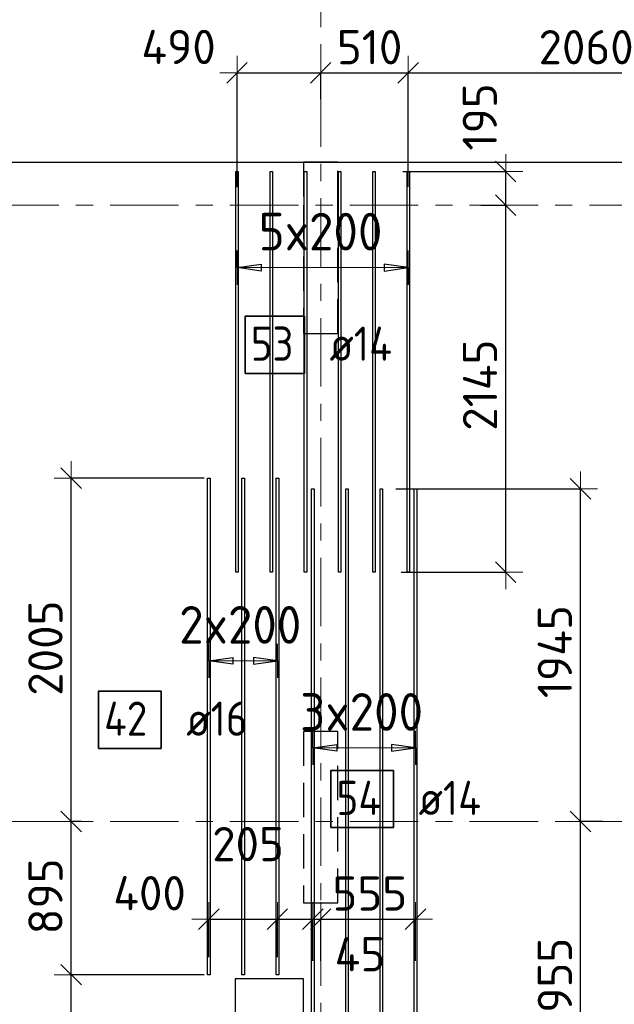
# Model space of a CAD drawing. Header units: metres. Extents: x -38 to 107, y -15 to 21.
# Tile 19 of 89: x 10.84 to 14.32, y 11.73 to 17.48. Entities that reach past the tile are written whole.
import ezdxf

# ---------------------------------------------------------------- set-up
doc = ezdxf.new("R2010")
doc.units = ezdxf.units.M
doc.header["$PDMODE"] = 65
for name, pattern in [('______11', [0.5, 0.4, -0.05, 0, -0.05]), ('______2', [0.27, 0.2, -0.07]), ('______5', [1.1, 0.8, -0.1, 0.1, -0.1])]:
    doc.linetypes.add(name, pattern=pattern)
for name, color, linetype, lineweight in [('XR$2$Осевая линия (1)', 7, '______5', 13), ('XR$2$Размерная линия (1)', 7, 'Continuous', 13), ('XR$3$Перекрытие (1)', 7, 'Continuous', 35), ('XR$3$Размерная линия (1)', 7, 'Continuous', 13)]:
    doc.layers.add(name, color=color, linetype=linetype, lineweight=lineweight)
for name, color, linetype, lineweight, true_color in [('XR$3$Арм.стержн.Доп. Арм верхн.зоны Х', 7, 'Continuous', 35, 0x8c8cff), ('XR$3$Арм.стержн.Доп. Арм. верхн.зоны У', 7, 'Continuous', 35, 0x739641), ('XR$5$Стена_ бетон несущ.', 7, 'Continuous', 70, 0xb4b496)]:
    doc.layers.add(name, color=color, linetype=linetype, lineweight=lineweight, true_color=true_color)
doc.styles.add('ISOCPEUR', font='txt')
doc.dimstyles.new('DIMSTYLE_3', dxfattribs={"dimtxt": 0.2, "dimasz": 0.2, "dimexe": 0, "dimexo": 0, "dimgap": 0.1, "dimtad": 2, "dimdec": 0, "dimlfac": 1000, "dimrnd": 5, "dimzin": 12, "dimdsep": 46, "dimtxsty": 'ISOCPEUR', "dimblk1": 'ALL_ML_STRICH', "dimblk2": 'ALL_ML_STRICH', "dimsah": 1, "dimcen": 0, "dimclrd": 7, "dimclre": 256, "dimclrt": 7, "dimadec": 0, "dimazin": 0, "dimtfac": 1, "dimtdec": 0, "dimtix": 1, "dimtmove": 2, "dimatfit": 3, "dimfxl": 0, "dimtzin": 0, "dimlwd": 0, "dimlwe": -3, "dimarcsym": 0})
doc.dimstyles.new('DIMSTYLE_6', dxfattribs={"dimtxt": 0.2, "dimasz": 0.2, "dimexe": 0, "dimexo": 0, "dimgap": 0.1, "dimtad": 2, "dimdec": 0, "dimlfac": 1000, "dimrnd": 5, "dimzin": 12, "dimdsep": 46, "dimtxsty": 'ISOCPEUR', "dimblk1": 'ALL_ML_STRICH', "dimblk2": 'ALL_ML_STRICH', "dimsah": 1, "dimcen": 0, "dimclrd": 7, "dimclre": 256, "dimclrt": 7, "dimadec": 0, "dimazin": 0, "dimtfac": 1, "dimtdec": 0, "dimtix": 1, "dimtmove": 2, "dimatfit": 3, "dimfxl": 0, "dimtvp": 1.2, "dimtzin": 0, "dimlwd": 0, "dimlwe": -3, "dimarcsym": 0})
doc.dimstyles.new('DIMSTYLE_7', dxfattribs={"dimtxt": 0.2, "dimasz": 0.2, "dimexe": 0, "dimexo": 0, "dimgap": 0.1, "dimtad": 0, "dimdec": 0, "dimlfac": 1000, "dimrnd": 5, "dimzin": 12, "dimdsep": 46, "dimtxsty": 'ISOCPEUR', "dimblk1": 'ALL_ML_STRICH', "dimblk2": 'ALL_ML_STRICH', "dimsah": 1, "dimcen": 0, "dimclrd": 7, "dimclre": 256, "dimclrt": 7, "dimadec": 0, "dimazin": 0, "dimtfac": 1, "dimtdec": 0, "dimtix": 1, "dimtmove": 2, "dimatfit": 3, "dimfxl": 0, "dimtvp": 1.2, "dimtzin": 0, "dimlwd": 0, "dimlwe": -3, "dimarcsym": 0})

# ---------------------------------------------------------------- blocks, each defined once
blk = doc.blocks.new('ALL_ML_STRICH')
at = {"color": 0, "linetype": 'ByBlock', "lineweight": -2}
for p, q in [((-0.3, -0.3), (0.3, 0.3)), ((0, -0.5), (0, 0.5)), ((-1, 0), (0.5, 0))]:
    blk.add_line(p, q, dxfattribs=at)
blk = doc.blocks.new('*D11')
at = {"layer": 'DEFPOINTS', "color": 7, "linetype": 'Continuous', "lineweight": 13, "transparency": 33554687}
for p in [(0.5, 19.5574), (0.5, 19.3768), (61.6, 17.1197)]:
    blk.add_point(p, dxfattribs=at)
at = {"layer": 'XR$2$Размерная линия (1)', "color": 9, "linetype": 'Continuous', "lineweight": -2, "true_color": 0xc7c7c7, "transparency": 33554687}
for p, q in [((0.5, 19.3568), (0.5, 19.5574)), ((61.6, 17.1397), (61.6, 19.5574))]:
    blk.add_line(p, q, dxfattribs=at)
at = {"layer": 'XR$2$Размерная линия (1)', "color": 7, "linetype": 'Continuous', "lineweight": -2, "transparency": 33554687}
blk.add_line((0.5, 19.5574), (61.6, 19.5574), dxfattribs=at)
at = {"layer": 'XR$2$Размерная линия (1)', "color": 7, "linetype": 'Continuous', "lineweight": 13, "transparency": 33554687, "xscale": 0.2, "yscale": 0.2, "zscale": 0.2, "rotation": 180}
blk.add_blockref('ALL_ML_STRICH', (0.5, 19.5574), dxfattribs=at)
at = {"layer": 'XR$2$Размерная линия (1)', "color": 7, "linetype": 'Continuous', "lineweight": 13, "transparency": 33554687, "xscale": 0.2, "yscale": 0.2, "zscale": 0.2}
blk.add_blockref('ALL_ML_STRICH', (61.6, 19.5574), dxfattribs=at)
at = {"layer": 'XR$2$Размерная линия (1)', "color": 7, "linetype": 'Continuous', "lineweight": 13, "transparency": 33554687, "insert": (31.1, 19.7074), "char_height": 0.2, "width": 1, "attachment_point": 5, "style": 'ISOCPEUR'}
blk.add_mtext('\\A1;{61100}', dxfattribs=at)
blk = doc.blocks.new('*D89')
at = {"layer": 'DEFPOINTS', "color": 7, "linetype": 'Continuous', "lineweight": 13, "transparency": 33554687}
for p in [(12.1113, 17.1723), (12.6, 16.9982), (12.1113, 16.4839)]:
    blk.add_point(p, dxfattribs=at)
at = {"layer": 'XR$3$Размерная линия (1)', "color": 9, "linetype": 'Continuous', "lineweight": -2, "true_color": 0xc7c7c7, "transparency": 33554687}
for p, q in [((12.1113, 16.5039), (12.1113, 17.1723)), ((12.6, 17.0182), (12.6, 17.1723))]:
    blk.add_line(p, q, dxfattribs=at)
at = {"layer": 'XR$3$Размерная линия (1)', "color": 7, "linetype": 'Continuous', "lineweight": -2, "transparency": 33554687}
blk.add_line((12.1113, 17.1723), (12.6, 17.1723), dxfattribs=at)
at = {"layer": 'XR$3$Размерная линия (1)', "color": 7, "linetype": 'Continuous', "lineweight": 13, "transparency": 33554687, "xscale": 0.2, "yscale": 0.2, "zscale": 0.2, "rotation": 180}
blk.add_blockref('ALL_ML_STRICH', (12.1113, 17.1723), dxfattribs=at)
at = {"layer": 'XR$3$Размерная линия (1)', "color": 7, "linetype": 'Continuous', "lineweight": 13, "transparency": 33554687, "xscale": 0.2, "yscale": 0.2, "zscale": 0.2}
blk.add_blockref('ALL_ML_STRICH', (12.6, 17.1723), dxfattribs=at)
at = {"layer": 'XR$3$Размерная линия (1)', "color": 7, "linetype": 'Continuous', "lineweight": 13, "transparency": 33554687, "insert": (11.7695, 17.3236), "char_height": 0.2, "width": 0.6, "attachment_point": 5, "style": 'ISOCPEUR'}
blk.add_mtext('\\A1;{490}', dxfattribs=at)
blk = doc.blocks.new('*D90')
at = {"layer": 'DEFPOINTS', "color": 7, "linetype": 'Continuous', "lineweight": 13, "transparency": 33554687}
for p in [(12.6, 17.1723), (12.6, 16.9982), (13.1113, 16.4873)]:
    blk.add_point(p, dxfattribs=at)
at = {"layer": 'XR$3$Размерная линия (1)', "color": 9, "linetype": 'Continuous', "lineweight": -2, "true_color": 0xc7c7c7, "transparency": 33554687}
for p, q in [((12.6, 17.0182), (12.6, 17.1723)), ((13.1113, 16.5073), (13.1113, 17.1723))]:
    blk.add_line(p, q, dxfattribs=at)
at = {"layer": 'XR$3$Размерная линия (1)', "color": 7, "linetype": 'Continuous', "lineweight": -2, "transparency": 33554687}
blk.add_line((12.6, 17.1723), (13.1113, 17.1723), dxfattribs=at)
at = {"layer": 'XR$3$Размерная линия (1)', "color": 7, "linetype": 'Continuous', "lineweight": 13, "transparency": 33554687, "xscale": 0.2, "yscale": 0.2, "zscale": 0.2, "rotation": 180}
blk.add_blockref('ALL_ML_STRICH', (12.6, 17.1723), dxfattribs=at)
at = {"layer": 'XR$3$Размерная линия (1)', "color": 7, "linetype": 'Continuous', "lineweight": 13, "transparency": 33554687, "xscale": 0.2, "yscale": 0.2, "zscale": 0.2}
blk.add_blockref('ALL_ML_STRICH', (13.1113, 17.1723), dxfattribs=at)
at = {"layer": 'XR$3$Размерная линия (1)', "color": 7, "linetype": 'Continuous', "lineweight": 13, "transparency": 33554687, "insert": (12.8857, 17.3223), "char_height": 0.2, "width": 0.6, "attachment_point": 5, "style": 'ISOCPEUR'}
blk.add_mtext('\\A1;{510}', dxfattribs=at)
blk = doc.blocks.new('*D91')
at = {"layer": 'DEFPOINTS', "color": 7, "linetype": 'Continuous', "lineweight": 13, "transparency": 33554687}
for p in [(13.1113, 17.1723), (15.1704, 16.5168), (13.1113, 16.4873)]:
    blk.add_point(p, dxfattribs=at)
at = {"layer": 'XR$3$Размерная линия (1)', "color": 9, "linetype": 'Continuous', "lineweight": -2, "true_color": 0xc7c7c7, "transparency": 33554687}
for p, q in [((13.1113, 16.5073), (13.1113, 17.1723)), ((15.1704, 16.5368), (15.1704, 17.1723))]:
    blk.add_line(p, q, dxfattribs=at)
at = {"layer": 'XR$3$Размерная линия (1)', "color": 7, "linetype": 'Continuous', "lineweight": -2, "transparency": 33554687}
blk.add_line((13.1113, 17.1723), (15.1704, 17.1723), dxfattribs=at)
at = {"layer": 'XR$3$Размерная линия (1)', "color": 7, "linetype": 'Continuous', "lineweight": 13, "transparency": 33554687, "xscale": 0.2, "yscale": 0.2, "zscale": 0.2, "rotation": 180}
blk.add_blockref('ALL_ML_STRICH', (13.1113, 17.1723), dxfattribs=at)
at = {"layer": 'XR$3$Размерная линия (1)', "color": 7, "linetype": 'Continuous', "lineweight": 13, "transparency": 33554687, "xscale": 0.2, "yscale": 0.2, "zscale": 0.2}
blk.add_blockref('ALL_ML_STRICH', (15.1704, 17.1723), dxfattribs=at)
at = {"layer": 'XR$3$Размерная линия (1)', "color": 7, "linetype": 'Continuous', "lineweight": 13, "transparency": 33554687, "insert": (14.1508, 17.3223), "char_height": 0.2, "width": 0.8, "attachment_point": 5, "style": 'ISOCPEUR'}
blk.add_mtext('\\A1;{2060}', dxfattribs=at)
blk = doc.blocks.new('*D93')
at = {"layer": 'DEFPOINTS', "color": 7, "linetype": 'Continuous', "lineweight": 13, "transparency": 33554687}
for p in [(13.5159, 16.4), (13.0496, 14.2565), (13.6809, 14.2565)]:
    blk.add_point(p, dxfattribs=at)
at = {"layer": 'XR$3$Размерная линия (1)', "color": 9, "linetype": 'Continuous', "lineweight": -2, "true_color": 0xc7c7c7, "transparency": 33554687}
for p, q in [((13.5359, 16.4), (13.6809, 16.4)), ((13.0696, 14.2565), (13.6809, 14.2565))]:
    blk.add_line(p, q, dxfattribs=at)
at = {"layer": 'XR$3$Размерная линия (1)', "color": 7, "linetype": 'Continuous', "lineweight": -2, "transparency": 33554687}
blk.add_line((13.6809, 14.2565), (13.6809, 16.4), dxfattribs=at)
at = {"layer": 'XR$3$Размерная линия (1)', "color": 7, "linetype": 'Continuous', "lineweight": 13, "transparency": 33554687, "xscale": 0.2, "yscale": 0.2, "zscale": 0.2}
for p, rotation in [((13.6809, 16.4), 90), ((13.6809, 14.2565), 270)]:
    blk.add_blockref('ALL_ML_STRICH', p, dxfattribs=dict(at, rotation=rotation))
at = {"layer": 'XR$3$Размерная линия (1)', "color": 7, "linetype": 'Continuous', "lineweight": 13, "transparency": 33554687, "insert": (13.5309, 15.3483), "char_height": 0.2, "width": 0.8, "attachment_point": 5, "rotation": 90, "style": 'ISOCPEUR'}
blk.add_mtext('\\A1;{2145}', dxfattribs=at)
blk = doc.blocks.new('*D94')
at = {"layer": 'DEFPOINTS', "color": 7, "linetype": 'Continuous', "lineweight": 13, "transparency": 33554687}
for p in [(13.0598, 16.5965), (13.5159, 16.4), (13.6809, 16.4)]:
    blk.add_point(p, dxfattribs=at)
at = {"layer": 'XR$3$Размерная линия (1)', "color": 9, "linetype": 'Continuous', "lineweight": -2, "true_color": 0xc7c7c7, "transparency": 33554687}
for p, q in [((13.0798, 16.5965), (13.6809, 16.5965)), ((13.5359, 16.4), (13.6809, 16.4))]:
    blk.add_line(p, q, dxfattribs=at)
at = {"layer": 'XR$3$Размерная линия (1)', "color": 7, "linetype": 'Continuous', "lineweight": -2, "transparency": 33554687}
blk.add_line((13.6809, 16.4), (13.6809, 16.5965), dxfattribs=at)
at = {"layer": 'XR$3$Размерная линия (1)', "color": 7, "linetype": 'Continuous', "lineweight": 13, "transparency": 33554687, "xscale": 0.2, "yscale": 0.2, "zscale": 0.2}
for p, rotation in [((13.6809, 16.5965), 90), ((13.6809, 16.4), 270)]:
    blk.add_blockref('ALL_ML_STRICH', p, dxfattribs=dict(at, rotation=rotation))
at = {"layer": 'XR$3$Размерная линия (1)', "color": 7, "linetype": 'Continuous', "lineweight": 13, "transparency": 33554687, "insert": (13.5296, 16.915), "char_height": 0.2, "width": 0.6, "attachment_point": 5, "rotation": 90, "style": 'ISOCPEUR'}
blk.add_mtext('\\A1;{195}', dxfattribs=at)
blk = doc.blocks.new('*D95')
at = {"layer": 'DEFPOINTS', "color": 7, "linetype": 'Continuous', "lineweight": 13, "transparency": 33554687}
for p in [(14.2275, 12.8), (13.011, 10.843), (14.1181, 10.843)]:
    blk.add_point(p, dxfattribs=at)
at = {"layer": 'XR$3$Размерная линия (1)', "color": 9, "linetype": 'Continuous', "lineweight": -2, "true_color": 0xc7c7c7, "transparency": 33554687}
for p, q in [((14.2475, 12.8), (14.1181, 12.8)), ((13.031, 10.843), (14.1181, 10.843))]:
    blk.add_line(p, q, dxfattribs=at)
at = {"layer": 'XR$3$Размерная линия (1)', "color": 7, "linetype": 'Continuous', "lineweight": -2, "transparency": 33554687}
blk.add_line((14.1181, 10.843), (14.1181, 12.8), dxfattribs=at)
at = {"layer": 'XR$3$Размерная линия (1)', "color": 7, "linetype": 'Continuous', "lineweight": 13, "transparency": 33554687, "xscale": 0.2, "yscale": 0.2, "zscale": 0.2}
for p, rotation in [((14.1181, 12.8), 90), ((14.1181, 10.843), 270)]:
    blk.add_blockref('ALL_ML_STRICH', p, dxfattribs=dict(at, rotation=rotation))
at = {"layer": 'XR$3$Размерная линия (1)', "color": 7, "linetype": 'Continuous', "lineweight": 13, "transparency": 33554687, "insert": (13.9681, 11.8515), "char_height": 0.2, "width": 0.8, "attachment_point": 5, "rotation": 90, "style": 'ISOCPEUR'}
blk.add_mtext('\\A1;{1955}', dxfattribs=at)
blk = doc.blocks.new('*D96')
at = {"layer": 'DEFPOINTS', "color": 7, "linetype": 'Continuous', "lineweight": 13, "transparency": 33554687}
for p in [(13.0189, 14.743), (14.1181, 12.8), (14.2275, 12.8)]:
    blk.add_point(p, dxfattribs=at)
at = {"layer": 'XR$3$Размерная линия (1)', "color": 9, "linetype": 'Continuous', "lineweight": -2, "true_color": 0xc7c7c7, "transparency": 33554687}
for p, q in [((13.0389, 14.743), (14.1181, 14.743)), ((14.2475, 12.8), (14.1181, 12.8))]:
    blk.add_line(p, q, dxfattribs=at)
at = {"layer": 'XR$3$Размерная линия (1)', "color": 7, "linetype": 'Continuous', "lineweight": -2, "transparency": 33554687}
blk.add_line((14.1181, 12.8), (14.1181, 14.743), dxfattribs=at)
at = {"layer": 'XR$3$Размерная линия (1)', "color": 7, "linetype": 'Continuous', "lineweight": 13, "transparency": 33554687, "xscale": 0.2, "yscale": 0.2, "zscale": 0.2}
for p, rotation in [((14.1181, 14.743), 90), ((14.1181, 12.8), 270)]:
    blk.add_blockref('ALL_ML_STRICH', p, dxfattribs=dict(at, rotation=rotation))
at = {"layer": 'XR$3$Размерная линия (1)', "color": 7, "linetype": 'Continuous', "lineweight": 13, "transparency": 33554687, "insert": (13.9681, 13.7915), "char_height": 0.2, "width": 0.8, "attachment_point": 5, "rotation": 90, "style": 'ISOCPEUR'}
blk.add_mtext('\\A1;{1945}', dxfattribs=at)
blk = doc.blocks.new('*D99')
at = {"layer": 'DEFPOINTS', "color": 7, "linetype": 'Continuous', "lineweight": 13, "transparency": 33554687}
for p in [(11.9389, 11.9047), (11.1417, 11.4121), (12.1931, 11.4121)]:
    blk.add_point(p, dxfattribs=at)
at = {"layer": 'XR$3$Размерная линия (1)', "color": 9, "linetype": 'Continuous', "lineweight": -2, "true_color": 0xc7c7c7, "transparency": 33554687}
for p, q in [((11.9189, 11.9047), (11.1417, 11.9047)), ((12.1731, 11.4121), (11.1417, 11.4121))]:
    blk.add_line(p, q, dxfattribs=at)
at = {"layer": 'XR$3$Размерная линия (1)', "color": 7, "linetype": 'Continuous', "lineweight": -2, "transparency": 33554687}
blk.add_line((11.1417, 11.4121), (11.1417, 11.9047), dxfattribs=at)
at = {"layer": 'XR$3$Размерная линия (1)', "color": 7, "linetype": 'Continuous', "lineweight": 13, "transparency": 33554687, "xscale": 0.2, "yscale": 0.2, "zscale": 0.2}
for p, rotation in [((11.1417, 11.9047), 90), ((11.1417, 11.4121), 270)]:
    blk.add_blockref('ALL_ML_STRICH', p, dxfattribs=dict(at, rotation=rotation))
at = {"layer": 'XR$3$Размерная линия (1)', "color": 7, "linetype": 'Continuous', "lineweight": 13, "transparency": 33554687, "insert": (10.5417, 12.3684), "char_height": 0.2, "width": 0.6, "attachment_point": 5, "rotation": 90, "style": 'ISOCPEUR'}
blk.add_mtext('\\A1;{495}', dxfattribs=at)
blk = doc.blocks.new('*D100')
at = {"layer": 'DEFPOINTS', "color": 7, "linetype": 'Continuous', "lineweight": 13, "transparency": 33554687}
for p in [(11.2228, 12.8), (11.1417, 11.9047), (11.9389, 11.9047)]:
    blk.add_point(p, dxfattribs=at)
at = {"layer": 'XR$3$Размерная линия (1)', "color": 9, "linetype": 'Continuous', "lineweight": -2, "true_color": 0xc7c7c7, "transparency": 33554687}
for p, q in [((11.2028, 12.8), (11.1417, 12.8)), ((11.9189, 11.9047), (11.1417, 11.9047))]:
    blk.add_line(p, q, dxfattribs=at)
at = {"layer": 'XR$3$Размерная линия (1)', "color": 7, "linetype": 'Continuous', "lineweight": -2, "transparency": 33554687}
blk.add_line((11.1417, 11.9047), (11.1417, 12.8), dxfattribs=at)
at = {"layer": 'XR$3$Размерная линия (1)', "color": 7, "linetype": 'Continuous', "lineweight": 13, "transparency": 33554687, "xscale": 0.2, "yscale": 0.2, "zscale": 0.2}
for p, rotation in [((11.1417, 12.8), 90), ((11.1417, 11.9047), 270)]:
    blk.add_blockref('ALL_ML_STRICH', p, dxfattribs=dict(at, rotation=rotation))
at = {"layer": 'XR$3$Размерная линия (1)', "color": 7, "linetype": 'Continuous', "lineweight": 13, "transparency": 33554687, "insert": (10.9917, 12.3624), "char_height": 0.2, "width": 0.6, "attachment_point": 5, "rotation": 90, "style": 'ISOCPEUR'}
blk.add_mtext('\\A1;{895}', dxfattribs=at)
blk = doc.blocks.new('*D101')
at = {"layer": 'DEFPOINTS', "color": 7, "linetype": 'Continuous', "lineweight": 13, "transparency": 33554687}
for p in [(11.9389, 14.8047), (11.1417, 12.8), (11.2228, 12.8)]:
    blk.add_point(p, dxfattribs=at)
at = {"layer": 'XR$3$Размерная линия (1)', "color": 9, "linetype": 'Continuous', "lineweight": -2, "true_color": 0xc7c7c7, "transparency": 33554687}
for p, q in [((11.9189, 14.8047), (11.1417, 14.8047)), ((11.2028, 12.8), (11.1417, 12.8))]:
    blk.add_line(p, q, dxfattribs=at)
at = {"layer": 'XR$3$Размерная линия (1)', "color": 7, "linetype": 'Continuous', "lineweight": -2, "transparency": 33554687}
blk.add_line((11.1417, 12.8), (11.1417, 14.8047), dxfattribs=at)
at = {"layer": 'XR$3$Размерная линия (1)', "color": 7, "linetype": 'Continuous', "lineweight": 13, "transparency": 33554687, "xscale": 0.2, "yscale": 0.2, "zscale": 0.2}
for p, rotation in [((11.1417, 14.8047), 90), ((11.1417, 12.8), 270)]:
    blk.add_blockref('ALL_ML_STRICH', p, dxfattribs=dict(at, rotation=rotation))
at = {"layer": 'XR$3$Размерная линия (1)', "color": 7, "linetype": 'Continuous', "lineweight": 13, "transparency": 33554687, "insert": (10.9917, 13.8124), "char_height": 0.2, "width": 0.8, "attachment_point": 5, "rotation": 90, "style": 'ISOCPEUR'}
blk.add_mtext('\\A1;{2005}', dxfattribs=at)
blk = doc.blocks.new('*D122')
at = {"layer": 'DEFPOINTS', "color": 7, "linetype": 'Continuous', "lineweight": 13, "transparency": 33554687}
for p in [(11.9469, 12.2289), (11.9469, 12.0265), (12.3469, 12.0265)]:
    blk.add_point(p, dxfattribs=at)
at = {"layer": 'XR$3$Размерная линия (1)', "color": 9, "linetype": 'Continuous', "lineweight": -2, "true_color": 0xc7c7c7, "transparency": 33554687}
for p, q in [((11.9469, 12.0065), (11.9469, 12.2289)), ((12.3469, 12.0065), (12.3469, 12.2289))]:
    blk.add_line(p, q, dxfattribs=at)
at = {"layer": 'XR$3$Размерная линия (1)', "color": 7, "linetype": 'Continuous', "lineweight": -2, "transparency": 33554687}
blk.add_line((11.9469, 12.2289), (12.3469, 12.2289), dxfattribs=at)
at = {"layer": 'XR$3$Размерная линия (1)', "color": 7, "linetype": 'Continuous', "lineweight": 13, "transparency": 33554687, "xscale": 0.2, "yscale": 0.2, "zscale": 0.2, "rotation": 180}
blk.add_blockref('ALL_ML_STRICH', (11.9469, 12.2289), dxfattribs=at)
at = {"layer": 'XR$3$Размерная линия (1)', "color": 7, "linetype": 'Continuous', "lineweight": 13, "transparency": 33554687, "xscale": 0.2, "yscale": 0.2, "zscale": 0.2}
blk.add_blockref('ALL_ML_STRICH', (12.3469, 12.2289), dxfattribs=at)
at = {"layer": 'XR$3$Размерная линия (1)', "color": 7, "linetype": 'Continuous', "lineweight": 13, "transparency": 33554687, "insert": (11.5999, 12.3809), "char_height": 0.2, "width": 0.6, "attachment_point": 5, "style": 'ISOCPEUR'}
blk.add_mtext('\\A1;{400}', dxfattribs=at)
blk = doc.blocks.new('*D123')
at = {"layer": 'DEFPOINTS', "color": 7, "linetype": 'Continuous', "lineweight": 13, "transparency": 33554687}
for p in [(12.3469, 12.2289), (12.3469, 12.0265), (12.5539, 12.0057)]:
    blk.add_point(p, dxfattribs=at)
at = {"layer": 'XR$3$Размерная линия (1)', "color": 9, "linetype": 'Continuous', "lineweight": -2, "true_color": 0xc7c7c7, "transparency": 33554687}
for p, q in [((12.3469, 12.0065), (12.3469, 12.2289)), ((12.5539, 11.9857), (12.5539, 12.2289))]:
    blk.add_line(p, q, dxfattribs=at)
at = {"layer": 'XR$3$Размерная линия (1)', "color": 7, "linetype": 'Continuous', "lineweight": -2, "transparency": 33554687}
blk.add_line((12.3469, 12.2289), (12.5539, 12.2289), dxfattribs=at)
at = {"layer": 'XR$3$Размерная линия (1)', "color": 7, "linetype": 'Continuous', "lineweight": 13, "transparency": 33554687, "xscale": 0.2, "yscale": 0.2, "zscale": 0.2, "rotation": 180}
blk.add_blockref('ALL_ML_STRICH', (12.3469, 12.2289), dxfattribs=at)
at = {"layer": 'XR$3$Размерная линия (1)', "color": 7, "linetype": 'Continuous', "lineweight": 13, "transparency": 33554687, "xscale": 0.2, "yscale": 0.2, "zscale": 0.2}
blk.add_blockref('ALL_ML_STRICH', (12.5539, 12.2289), dxfattribs=at)
at = {"layer": 'XR$3$Размерная линия (1)', "color": 7, "linetype": 'Continuous', "lineweight": 13, "transparency": 33554687, "insert": (12.1755, 12.6677), "char_height": 0.2, "width": 0.6, "attachment_point": 5, "style": 'ISOCPEUR'}
blk.add_mtext('\\A1;{205}', dxfattribs=at)
blk = doc.blocks.new('*D124')
at = {"layer": 'DEFPOINTS', "color": 7, "linetype": 'Continuous', "lineweight": 13, "transparency": 33554687}
for p in [(12.5539, 12.2289), (12.5539, 12.0057), (12.6, 12.0057)]:
    blk.add_point(p, dxfattribs=at)
at = {"layer": 'XR$3$Размерная линия (1)', "color": 9, "linetype": 'Continuous', "lineweight": -2, "true_color": 0xc7c7c7, "transparency": 33554687}
for p, q in [((12.5539, 11.9857), (12.5539, 12.2289)), ((12.6, 11.9857), (12.6, 12.2289))]:
    blk.add_line(p, q, dxfattribs=at)
at = {"layer": 'XR$3$Размерная линия (1)', "color": 7, "linetype": 'Continuous', "lineweight": -2, "transparency": 33554687}
blk.add_line((12.5539, 12.2289), (12.6, 12.2289), dxfattribs=at)
at = {"layer": 'XR$3$Размерная линия (1)', "color": 7, "linetype": 'Continuous', "lineweight": 13, "transparency": 33554687, "xscale": 0.2, "yscale": 0.2, "zscale": 0.2}
blk.add_blockref('ALL_ML_STRICH', (12.6, 12.2289), dxfattribs=at)
at = {"layer": 'XR$3$Размерная линия (1)', "color": 7, "linetype": 'Continuous', "lineweight": 13, "transparency": 33554687, "xscale": 0.2, "yscale": 0.2, "zscale": 0.2, "rotation": 180}
blk.add_blockref('ALL_ML_STRICH', (12.5539, 12.2289), dxfattribs=at)
at = {"layer": 'XR$3$Размерная линия (1)', "color": 7, "linetype": 'Continuous', "lineweight": 13, "transparency": 33554687, "insert": (12.8292, 12.0244), "char_height": 0.2, "width": 0.4, "attachment_point": 5, "style": 'ISOCPEUR'}
blk.add_mtext('\\A1;{45}', dxfattribs=at)
blk = doc.blocks.new('*D125')
at = {"layer": 'DEFPOINTS', "color": 7, "linetype": 'Continuous', "lineweight": 13, "transparency": 33554687}
for p in [(12.6, 12.2289), (12.6, 12.0057), (13.1539, 12.0057)]:
    blk.add_point(p, dxfattribs=at)
at = {"layer": 'XR$3$Размерная линия (1)', "color": 9, "linetype": 'Continuous', "lineweight": -2, "true_color": 0xc7c7c7, "transparency": 33554687}
for p, q in [((12.6, 11.9857), (12.6, 12.2289)), ((13.1539, 11.9857), (13.1539, 12.2289))]:
    blk.add_line(p, q, dxfattribs=at)
at = {"layer": 'XR$3$Размерная линия (1)', "color": 7, "linetype": 'Continuous', "lineweight": -2, "transparency": 33554687}
blk.add_line((12.6, 12.2289), (13.1539, 12.2289), dxfattribs=at)
at = {"layer": 'XR$3$Размерная линия (1)', "color": 7, "linetype": 'Continuous', "lineweight": 13, "transparency": 33554687, "xscale": 0.2, "yscale": 0.2, "zscale": 0.2, "rotation": 180}
blk.add_blockref('ALL_ML_STRICH', (12.6, 12.2289), dxfattribs=at)
at = {"layer": 'XR$3$Размерная линия (1)', "color": 7, "linetype": 'Continuous', "lineweight": 13, "transparency": 33554687, "xscale": 0.2, "yscale": 0.2, "zscale": 0.2}
blk.add_blockref('ALL_ML_STRICH', (13.1539, 12.2289), dxfattribs=at)
at = {"layer": 'XR$3$Размерная линия (1)', "color": 7, "linetype": 'Continuous', "lineweight": 13, "transparency": 33554687, "insert": (12.887, 12.3789), "char_height": 0.2, "width": 0.6, "attachment_point": 5, "style": 'ISOCPEUR'}
blk.add_mtext('\\A1;{555}', dxfattribs=at)

msp = doc.modelspace()

# ---------------------------------------------------------------- linework, layer by layer
at = {"layer": 'XR$2$Осевая линия (1)', "color": 253, "linetype": '______11', "lineweight": 13, "true_color": 0xa0a0a0, "transparency": 33554687}
for p, q in [((12.6, 8.34), (12.6, 19.78)), ((-2.63, 16.4), (62.6, 16.4)), ((-2.63, 12.8), (62.6, 12.8))]:
    msp.add_line(p, q, dxfattribs=at)
at = {"layer": 'XR$3$Арм.стержн.Доп. Арм верхн.зоны Х', "color": 253, "linetype": 'Continuous', "lineweight": -3, "true_color": 0xa0a0a0, "transparency": 33554687}
for p, q in [((12.1113, 16.035), (12.1113, 16.135)), ((13.1113, 16.035), (13.1113, 16.135)), ((12.1113, 16.035), (12.1113, 15.935)), ((13.1113, 16.035), (13.1113, 15.935)), ((12.5539, 13.2297), (12.5539, 13.3297)), ((13.1539, 13.2297), (13.1539, 13.3297)), ((12.5539, 13.2297), (12.5539, 13.1297)), ((13.1539, 13.2297), (13.1539, 13.1297))]:
    msp.add_line(p, q, dxfattribs=at)
at = {"layer": 'XR$3$Арм.стержн.Доп. Арм верхн.зоны Х', "color": 7, "linetype": 'Continuous', "lineweight": 25, "transparency": 33554687}
for p, q in [((12.1113, 16.035), (12.2513, 16.055)), ((12.2513, 16.055), (12.2513, 16.015)), ((13.1113, 16.035), (12.9713, 16.055)), ((12.9713, 16.055), (12.9713, 16.015)), ((12.2513, 16.015), (12.1113, 16.035)), ((12.9713, 16.015), (13.1113, 16.035)), ((12.5539, 13.2297), (12.6939, 13.2497)), ((12.6939, 13.2097), (12.5539, 13.2297)), ((12.6939, 13.2497), (12.6939, 13.2097)), ((13.1539, 13.2297), (13.0139, 13.2497)), ((13.0139, 13.2497), (13.0139, 13.2097)), ((13.0139, 13.2097), (13.1539, 13.2297))]:
    msp.add_line(p, q, dxfattribs=at)
at = {"layer": 'XR$3$Арм.стержн.Доп. Арм верхн.зоны Х', "color": 7, "linetype": 'Continuous', "lineweight": 13, "transparency": 33554687}
for p, q in [((12.1113, 16.035), (12.1113, 16.035)), ((12.1113, 16.035), (13.1113, 16.035)), ((13.1113, 16.035), (13.1113, 16.035)), ((12.5539, 13.2297), (12.5539, 13.2297)), ((12.5539, 13.2297), (13.1539, 13.2297)), ((13.1539, 13.2297), (13.1539, 13.2297))]:
    msp.add_line(p, q, dxfattribs=at)
at = {"layer": 'XR$3$Арм.стержн.Доп. Арм верхн.зоны Х', "color": 7, "linetype": 'Continuous', "lineweight": 25, "transparency": 33554687}
for points in [[(12.1043, 14.2565), (12.1043, 16.5965), (12.1183, 16.5965), (12.1183, 14.2565), (12.1043, 14.2565)], [(12.3043, 14.2565), (12.3043, 16.5965), (12.3183, 16.5965), (12.3183, 14.2565), (12.3043, 14.2565)], [(12.5043, 14.2565), (12.5043, 16.5965), (12.5183, 16.5965), (12.5183, 14.2565), (12.5043, 14.2565)], [(12.7043, 14.2565), (12.7043, 16.5965), (12.7183, 16.5965), (12.7183, 14.2565), (12.7043, 14.2565)], [(12.9043, 14.2565), (12.9043, 16.5965), (12.9183, 16.5965), (12.9183, 14.2565), (12.9043, 14.2565)], [(13.1043, 14.2565), (13.1043, 16.5965), (13.1183, 16.5965), (13.1183, 14.2565), (13.1043, 14.2565)], [(12.5469, 10.843), (12.5469, 14.743), (12.5609, 14.743), (12.5609, 10.843), (12.5469, 10.843)], [(12.7469, 10.843), (12.7469, 14.743), (12.7609, 14.743), (12.7609, 10.843), (12.7469, 10.843)], [(12.9469, 10.843), (12.9469, 14.743), (12.9609, 14.743), (12.9609, 10.843), (12.9469, 10.843)], [(13.1469, 10.843), (13.1469, 14.743), (13.1609, 14.743), (13.1609, 10.843), (13.1469, 10.843)]]:
    msp.add_lwpolyline(points, dxfattribs=at)
at = {"layer": 'XR$3$Арм.стержн.Доп. Арм верхн.зоны Х', "color": 7, "linetype": 'Continuous', "lineweight": 35, "transparency": 33554687}
for points in [[(12.1582, 15.4173), (12.5049, 15.4173), (12.5049, 15.7506), (12.1582, 15.7506), (12.1582, 15.4173)], [(12.6586, 12.7641), (13.0252, 12.7641), (13.0252, 13.0974), (12.6586, 13.0974), (12.6586, 12.7641)]]:
    msp.add_lwpolyline(points, dxfattribs=at)
at = {"layer": 'XR$3$Арм.стержн.Доп. Арм. верхн.зоны У', "color": 253, "linetype": 'Continuous', "lineweight": -3, "true_color": 0xa0a0a0, "transparency": 33554687}
for p, q in [((11.9469, 13.7383), (11.9469, 13.8383)), ((12.3469, 13.7383), (12.3469, 13.8383)), ((11.9469, 13.7383), (11.9469, 13.6383)), ((12.3469, 13.7383), (12.3469, 13.6383))]:
    msp.add_line(p, q, dxfattribs=at)
at = {"layer": 'XR$3$Арм.стержн.Доп. Арм. верхн.зоны У', "color": 7, "linetype": 'Continuous', "lineweight": 25, "transparency": 33554687}
for p, q in [((11.9469, 13.7383), (12.0869, 13.7583)), ((12.0869, 13.7583), (12.0869, 13.7183)), ((12.3469, 13.7383), (12.2069, 13.7583)), ((12.2069, 13.7583), (12.2069, 13.7183)), ((12.0869, 13.7183), (11.9469, 13.7383)), ((12.2069, 13.7183), (12.3469, 13.7383))]:
    msp.add_line(p, q, dxfattribs=at)
at = {"layer": 'XR$3$Арм.стержн.Доп. Арм. верхн.зоны У', "color": 7, "linetype": 'Continuous', "lineweight": 13, "transparency": 33554687}
for p, q in [((11.9469, 13.7383), (11.9469, 13.7383)), ((11.9469, 13.7383), (12.3469, 13.7383)), ((12.3469, 13.7383), (12.3469, 13.7383))]:
    msp.add_line(p, q, dxfattribs=at)
at = {"layer": 'XR$3$Арм.стержн.Доп. Арм. верхн.зоны У', "color": 7, "linetype": 'Continuous', "lineweight": 25, "transparency": 33554687}
for points in [[(11.9389, 11.9047), (11.9389, 14.8047), (11.9549, 14.8047), (11.9549, 11.9047), (11.9389, 11.9047)], [(12.1389, 11.9047), (12.1389, 14.8047), (12.1549, 14.8047), (12.1549, 11.9047), (12.1389, 11.9047)], [(12.3389, 11.9047), (12.3389, 14.8047), (12.3549, 14.8047), (12.3549, 11.9047), (12.3389, 11.9047)]]:
    msp.add_lwpolyline(points, dxfattribs=at)
at = {"layer": 'XR$3$Арм.стержн.Доп. Арм. верхн.зоны У', "color": 7, "linetype": 'Continuous', "lineweight": 35, "transparency": 33554687}
msp.add_lwpolyline([(11.3011, 13.2268), (11.6678, 13.2268), (11.6678, 13.5601), (11.3011, 13.5601), (11.3011, 13.2268)], dxfattribs=at)
at = {"layer": 'XR$3$Перекрытие (1)', "color": 7, "linetype": 'Continuous', "lineweight": 25, "transparency": 33554687}
for p, q in [((0.25, 16.6502), (19.08, 16.6502)), ((12.1001, 11.8802), (12.1001, 11.4802)), ((12.5001, 11.8802), (12.1001, 11.8802)), ((12.5001, 11.4802), (12.5001, 11.8802))]:
    msp.add_line(p, q, dxfattribs=at)
at = {"layer": 'XR$5$Стена_ бетон несущ.', "color": 253, "linetype": '______2', "lineweight": -3, "true_color": 0xa0a0a0, "transparency": 33554687}
for p, q in [((12.5, 16.65), (12.5, 16.4)), ((12.7, 16.65), (12.5, 16.65)), ((12.7, 16.4), (12.7, 16.65)), ((12.5, 16.4), (12.5, 15.65)), ((12.7, 15.65), (12.7, 16.4)), ((12.5, 15.65), (12.5, 15.65)), ((12.5, 15.65), (12.7, 15.65)), ((12.5, 13.325), (12.4998, 13.325)), ((12.4998, 13.325), (12.4998, 12.325)), ((12.6998, 13.325), (12.5, 13.325)), ((12.6998, 12.325), (12.6998, 13.325)), ((12.4998, 12.325), (12.5, 12.325)), ((12.5, 12.325), (12.6998, 12.325))]:
    msp.add_line(p, q, dxfattribs=at)

# ---------------------------------------------------------------- texts
at = {"layer": 'XR$3$Арм.стержн.Доп. Арм верхн.зоны Х', "color": 7, "linetype": 'Continuous', "lineweight": 13, "transparency": 33554687, "char_height": 0.22, "width": 0.873359, "attachment_point": 7, "style": 'ISOCPEUR'}
for s, insert in [('\\W0.95;5x200', (12.2373, 16.135)), ('\\W0.95;3x200', (12.4799, 13.3297))]:
    msp.add_mtext(s, dxfattribs=dict(at, insert=insert))
at = {"layer": 'XR$3$Арм.стержн.Доп. Арм верхн.зоны Х', "color": 7, "linetype": 'Continuous', "lineweight": 25, "transparency": 33554687, "char_height": 0.2, "attachment_point": 7, "style": 'ISOCPEUR'}
for s, insert, width in [('\\W0.87;53', (12.1915, 15.4906), 0.367208), ('\\W0.89; ø14 ', (12.5382, 15.4906), 0.769432), ('\\W0.88;54', (12.6919, 12.8374), 0.387995), ('\\W0.89; ø14 ', (13.0586, 12.8374), 0.769432)]:
    msp.add_mtext(s, dxfattribs=dict(at, insert=insert, width=width))
at = {"layer": 'XR$3$Арм.стержн.Доп. Арм. верхн.зоны У', "color": 7, "linetype": 'Continuous', "lineweight": 13, "transparency": 33554687, "insert": (11.7729, 13.8383), "char_height": 0.22, "width": 0.873359, "attachment_point": 7, "style": 'ISOCPEUR'}
msp.add_mtext('\\W0.95;2x200', dxfattribs=at)
at = {"layer": 'XR$3$Арм.стержн.Доп. Арм. верхн.зоны У', "color": 7, "linetype": 'Continuous', "lineweight": 25, "transparency": 33554687, "char_height": 0.2, "attachment_point": 7, "style": 'ISOCPEUR'}
for s, insert, width in [('\\W0.88;42', (11.3344, 13.3001), 0.387995), ('\\W0.89; ø16 ', (11.7011, 13.3001), 0.749105)]:
    msp.add_mtext(s, dxfattribs=dict(at, insert=insert, width=width))

# ---------------------------------------------------------------- dimensions: what is measured, and where the dimension line sits
at = {"layer": 'XR$2$Размерная линия (1)', "color": 7, "linetype": 'Continuous', "lineweight": 13, "transparency": 33554687}
dim = msp.add_linear_dim(base=(61.6, 19.5574), p1=(0.5, 19.3568), p2=(61.6, 17.1397), dimstyle='DIMSTYLE_3', override={"dimpost": '<>', "dimclrd": 7, "dimclre": 9, "dimclrt": 7, "dimlwd": 0, "dimlwe": 65533}, dxfattribs=at)
dim.commit()
dim.dimension.update_dxf_attribs({"geometry": '*D11', "text_midpoint": (31.1, 19.7074), "dimtype": 160})
at = {"layer": 'XR$3$Размерная линия (1)', "color": 7, "linetype": 'Continuous', "lineweight": 13, "transparency": 33554687}
for base, p1, p2, dimstyle, picture, middle in [((12.6, 17.1723), (12.1113, 16.5039), (12.6, 17.0182), 'DIMSTYLE_6', '*D89', (11.7695, 17.3236)), ((13.1113, 17.1723), (12.6, 17.0182), (13.1113, 16.5073), 'DIMSTYLE_6', '*D90', (12.8857, 17.3223)), ((15.1704, 17.1723), (13.1113, 16.5073), (15.1704, 16.5368), 'DIMSTYLE_3', '*D91', (14.1508, 17.3223)), ((12.5539, 12.2289), (12.3469, 12.0065), (12.5539, 11.9857), 'DIMSTYLE_6', '*D123', (12.1755, 12.6677)), ((12.3469, 12.2289), (11.9469, 12.0065), (12.3469, 12.0065), 'DIMSTYLE_6', '*D122', (11.5999, 12.3809)), ((13.1539, 12.2289), (12.6, 11.9857), (13.1539, 11.9857), 'DIMSTYLE_6', '*D125', (12.887, 12.3789)), ((12.6, 12.2289), (12.5539, 11.9857), (12.6, 11.9857), 'DIMSTYLE_7', '*D124', (12.8292, 12.0244))]:
    dim = msp.add_linear_dim(base=base, p1=p1, p2=p2, dimstyle=dimstyle, override={"dimpost": '<>', "dimclrd": 7, "dimclre": 9, "dimclrt": 7, "dimlwd": 0, "dimlwe": 65533}, dxfattribs=at)
    dim.commit()
    dim.dimension.update_dxf_attribs({"geometry": picture, "text_midpoint": middle, "dimtype": 160})
for base, p1, p2, dimstyle, picture, middle in [((13.68089, 16.59651), (13.53594, 16.4), (13.07976, 16.59651), 'DIMSTYLE_6', '*D94', (13.52965, 16.91498)), ((13.68089, 16.4), (13.06963, 14.25651), (13.53594, 16.4), 'DIMSTYLE_3', '*D93', (13.53089, 15.34825)), ((11.1417, 14.8047), (11.2028, 12.8), (11.9189, 14.8047), 'DIMSTYLE_3', '*D101', (10.9917, 13.8124)), ((14.1181, 14.743), (14.2475, 12.8), (13.0389, 14.743), 'DIMSTYLE_3', '*D96', (13.9681, 13.7915)), ((11.1417, 12.8), (11.9189, 11.9047), (11.2028, 12.8), 'DIMSTYLE_3', '*D100', (10.9917, 12.3624)), ((14.1181, 12.8), (13.031, 10.843), (14.2475, 12.8), 'DIMSTYLE_3', '*D95', (13.9681, 11.8515)), ((11.1417, 11.9047), (12.1731, 11.4121), (11.9189, 11.9047), 'DIMSTYLE_6', '*D99', (10.5417, 12.3684))]:
    dim = msp.add_linear_dim(base=base, p1=p1, p2=p2, angle=90, dimstyle=dimstyle, override={"dimpost": '<>', "dimclrd": 7, "dimclre": 9, "dimclrt": 7, "dimlwd": 0, "dimlwe": 65533}, dxfattribs=at)
    dim.commit()
    dim.dimension.update_dxf_attribs({"geometry": picture, "text_midpoint": middle, "dimtype": 160})

doc.saveas('drawing.dxf')
